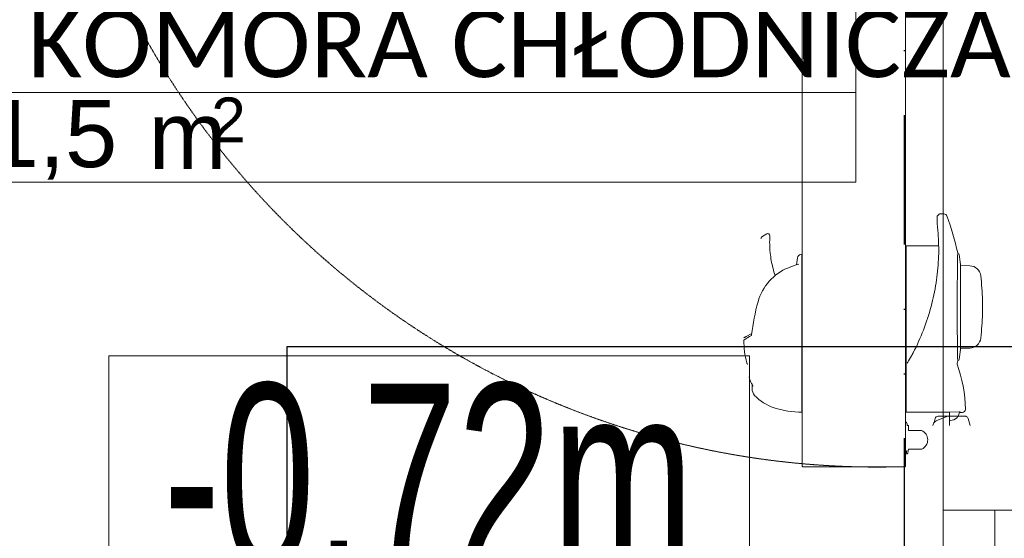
# Model space of a CAD drawing. Header units: centimetres. Extents: x -9388 to 91680, y -1419244 to 50347.
# Tile 39 of 183: x 13915 to 14868, y -709826 to -709324. Entities that reach past the tile are written whole.
import ezdxf
from ezdxf.enums import TextEntityAlignment as Align

# ---------------------------------------------------------------- set-up
doc = ezdxf.new("R2010")
doc.units = ezdxf.units.CM
doc.linetypes.add('DASHED', pattern=[0.75, 0.5, -0.25])
doc.linetypes.add('DIVIDE2', pattern=[0.625, 0.25, -0.125, 0, -0.125, 0, -0.125])
doc.layers.add('! Strefy Powierzchnie', color=7, linetype='Continuous')
for name, color, linetype, lineweight in [('Metryczki pomieszczeń ArchiCADa_Nr_pióra__6', 7, 'Continuous', 13), ('Q_podkład', 8, 'Continuous', 9), ('Q_wys prowadzenia instalacji', 6, 'Continuous', 13), ('Wnętrze - umeblowanie_Nr_pióra__101', 7, 'Continuous', 5), ('Ściany wewnętrzne_Nr_pióra__1', 7, 'Continuous', 13)]:
    doc.layers.add(name, color=color, linetype=linetype, lineweight=lineweight)
doc.layers.add('Q_ks', color=7, linetype='DIVIDE2', lineweight=30, true_color=0x997301)
doc.layers.add('Q_uwagi', color=7, linetype='Continuous', lineweight=30, true_color=0xff0101, plot=False)
doc.styles.add('GENERATED_STYLE_1', font='calibri.ttf')
doc.styles.add('GENERATED_STYLE_2', font='arial.ttf')
doc.styles.add('TT', font='ARIALN.TTF', dxfattribs={"height": 200})

# ---------------------------------------------------------------- blocks, each defined once
blk = doc.blocks.new('KOMORA CHŁODNICZA_07_8', base_point=(42502.57, -710996.55))
at = {"layer": 'Metryczki pomieszczeń ArchiCADa_Nr_pióra__6', "linetype": 'Continuous'}
for p, q in [((42981.67, -711094.97), (42023.46, -710898.13)), ((42023.46, -710898.13), (42981.67, -711094.97)), ((42964.23, -711179.87), (42006.02, -710983.03)), ((42999.11, -711010.08), (42981.67, -711094.97)), ((42981.67, -711094.97), (42964.23, -711179.87))]:
    blk.add_line(p, q, dxfattribs=at)
at = {"layer": 'Metryczki pomieszczeń ArchiCADa_Nr_pióra__6'}
for tag, height, style, p in [('ROOM_NAME', 65, 'GENERATED_STYLE_1', (42089.87, -710830.24)), ('ROOM_AREA', 65, 'GENERATED_STYLE_2', (42072.44, -710915.53)), ('DUMMY_385', 65, 'GENERATED_STYLE_2', (42284.67, -710960.82)), ('DUMMY_386', 43.33, 'GENERATED_STYLE_2', (42369.56, -710974.12))]:
    blk.add_attdef(tag, text='', height=height, rotation=348.3916, dxfattribs=dict(at, style=style)).set_placement(p, align=Align.TOP_LEFT)
blk = doc.blocks.new('PAB.01_RZUT PRZYZIEMIA')
at = {"layer": '! Strefy Powierzchnie', "color": 8, "linetype": 'Continuous', "lineweight": 0, "flags": 128}
blk.add_lwpolyline([(43709, -710284.28), (44809, -710284.28), (44809, -708884.28), (43709, -708884.28)], close=True, dxfattribs=at)
at = {"layer": 'Wnętrze - umeblowanie_Nr_pióra__101', "color": 8, "linetype": 'Continuous'}
for p, q in [((44802.99, -709516.54), (44803.01, -709516.07)), ((44802.99, -709516.54), (44803.01, -709516.07)), ((44802.99, -709517.05), (44802.99, -709516.54)), ((44802.99, -709517.05), (44802.99, -709516.54)), ((44802.99, -709517.6), (44802.99, -709517.05)), ((44802.99, -709517.6), (44802.99, -709517.05)), ((44803.01, -709518.18), (44802.99, -709517.6)), ((44803.01, -709518.18), (44802.99, -709517.6)), ((44803.01, -709516.07), (44803.03, -709515.62)), ((44803.01, -709516.07), (44803.03, -709515.62)), ((44803.03, -709518.8), (44803.01, -709518.18)), ((44803.03, -709518.8), (44803.01, -709518.18)), ((44803.03, -709515.62), (44803.07, -709515.22)), ((44803.03, -709515.62), (44803.07, -709515.22)), ((44803.07, -709515.22), (44803.12, -709514.83)), ((44803.07, -709515.22), (44803.12, -709514.83)), ((44803.12, -709514.83), (44803.19, -709514.47)), ((44803.12, -709514.83), (44803.19, -709514.47)), ((44803.19, -709514.47), (44803.28, -709514.15)), ((44803.19, -709514.47), (44803.28, -709514.15)), ((44803.28, -709514.15), (44803.38, -709513.93)), ((44803.28, -709514.15), (44803.38, -709513.93)), ((44803.38, -709513.93), (44803.48, -709513.74)), ((44803.38, -709513.93), (44803.48, -709513.74)), ((44803.48, -709513.74), (44803.61, -709513.58)), ((44803.48, -709513.74), (44803.61, -709513.58)), ((44803.61, -709513.58), (44803.66, -709513.52)), ((44803.61, -709513.58), (44803.66, -709513.52)), ((44803.66, -709513.52), (44803.89, -709513.32)), ((44803.66, -709513.52), (44803.89, -709513.32)), ((44803.89, -709513.32), (44804.16, -709513.08)), ((44803.89, -709513.32), (44804.16, -709513.08)), ((44804.16, -709513.08), (44804.4, -709512.88)), ((44804.16, -709513.08), (44804.4, -709512.88)), ((44804.4, -709512.88), (44804.59, -709512.71)), ((44804.4, -709512.88), (44804.59, -709512.71)), ((44804.59, -709512.71), (44804.75, -709512.57)), ((44804.59, -709512.71), (44804.75, -709512.57)), ((44804.75, -709512.57), (44804.88, -709512.46)), ((44804.75, -709512.57), (44804.88, -709512.46)), ((44804.88, -709512.46), (44804.97, -709512.38)), ((44804.88, -709512.46), (44804.97, -709512.38)), ((44804.97, -709512.38), (44805.02, -709512.33)), ((44804.97, -709512.38), (44805.02, -709512.33)), ((44805.02, -709512.33), (44805.04, -709512.32)), ((44805.02, -709512.33), (44805.04, -709512.32)), ((44805.7, -709512.07), (44809.68, -709512.07)), ((44805.7, -709512.07), (44809.68, -709512.07)), ((44803.06, -709519.46), (44803.03, -709518.8)), ((44803.06, -709519.46), (44803.03, -709518.8)), ((44803.09, -709520.16), (44803.06, -709519.46)), ((44803.09, -709520.16), (44803.06, -709519.46)), ((44803.14, -709520.89), (44803.09, -709520.16)), ((44803.14, -709520.89), (44803.09, -709520.16)), ((44803.19, -709521.66), (44803.14, -709520.89)), ((44803.19, -709521.66), (44803.14, -709520.89)), ((44803.25, -709522.45), (44803.19, -709521.66)), ((44803.25, -709522.45), (44803.19, -709521.66)), ((44803.31, -709523.28), (44803.25, -709522.45)), ((44803.31, -709523.28), (44803.25, -709522.45)), ((44803.38, -709524.13), (44803.31, -709523.28)), ((44803.38, -709524.13), (44803.31, -709523.28)), ((44803.45, -709525), (44803.38, -709524.13)), ((44803.45, -709525), (44803.38, -709524.13)), ((44803.54, -709525.91), (44803.45, -709525)), ((44803.54, -709525.91), (44803.45, -709525)), ((44803.62, -709526.84), (44803.54, -709525.91)), ((44803.62, -709526.84), (44803.54, -709525.91)), ((44803.71, -709527.7), (44803.62, -709526.84)), ((44803.71, -709527.7), (44803.62, -709526.84)), ((44803.73, -709527.94), (44803.71, -709527.7)), ((44803.73, -709527.94), (44803.71, -709527.7)), ((44803.97, -709530.72), (44803.73, -709527.94)), ((44803.97, -709530.72), (44803.73, -709527.94)), ((44634.38, -709533.55), (44638.23, -709531.33)), ((44634.38, -709533.55), (44638.23, -709531.33)), ((44804.18, -709533.5), (44803.97, -709530.72)), ((44804.18, -709533.5), (44803.97, -709530.72)), ((44804.35, -709536.28), (44804.18, -709533.5)), ((44804.35, -709536.28), (44804.18, -709533.5)), ((44804.47, -709539.08), (44804.35, -709536.28)), ((44804.47, -709539.08), (44804.35, -709536.28)), ((44773.02, -709543.07), (44804.58, -709542.79)), ((44773.02, -709543.07), (44804.58, -709542.79)), ((44773.02, -709703.97), (44773.02, -709543.07)), ((44773.02, -709703.97), (44773.02, -709543.07)), ((44804.56, -709541.88), (44804.47, -709539.08)), ((44804.56, -709541.88), (44804.47, -709539.08)), ((44804.61, -709544.69), (44804.56, -709541.88)), ((44804.61, -709544.69), (44804.56, -709541.88)), ((44804.61, -709547.51), (44804.61, -709544.69)), ((44804.61, -709547.51), (44804.61, -709544.69)), ((44666.85, -709561.41), (44668.08, -709554.44)), ((44666.85, -709561.41), (44668.08, -709554.44)), ((44672.32, -709550.97), (44671.12, -709551.24)), ((44672.32, -709550.97), (44671.12, -709551.24)), ((44672.32, -709703.97), (44672.32, -709550.97)), ((44672.32, -709703.97), (44672.32, -709550.97)), ((44672.52, -709554.67), (44672.32, -709554.78)), ((44672.52, -709554.67), (44672.32, -709554.78)), ((44672.52, -709698.97), (44672.52, -709554.67)), ((44672.52, -709698.97), (44672.52, -709554.67)), ((44804.25, -709558.85), (44804.4, -709556.01)), ((44804.25, -709558.85), (44804.4, -709556.01)), ((44804.4, -709556.01), (44804.51, -709553.17)), ((44804.4, -709556.01), (44804.51, -709553.17)), ((44804.51, -709553.17), (44804.58, -709550.34)), ((44804.51, -709553.17), (44804.58, -709550.34)), ((44804.58, -709550.34), (44804.61, -709547.51)), ((44804.58, -709550.34), (44804.61, -709547.51)), ((44822.9, -709555.23), (44822.88, -709556.6)), ((44822.9, -709555.23), (44822.88, -709556.6)), ((44822.92, -709554.01), (44822.9, -709555.23)), ((44822.92, -709554.01), (44822.9, -709555.23)), ((44822.94, -709552.94), (44822.92, -709554.01)), ((44822.94, -709552.94), (44822.92, -709554.01)), ((44822.96, -709552.02), (44822.94, -709552.94)), ((44822.96, -709552.02), (44822.94, -709552.94)), ((44822.97, -709551.25), (44822.96, -709552.02)), ((44822.97, -709551.25), (44822.96, -709552.02)), ((44822.98, -709550.65), (44822.97, -709551.25)), ((44822.98, -709550.65), (44822.97, -709551.25)), ((44822.99, -709550.21), (44822.98, -709550.65)), ((44822.99, -709550.21), (44822.98, -709550.65)), ((44823, -709549.94), (44822.99, -709550.21)), ((44823, -709549.94), (44822.99, -709550.21)), ((44822.99, -709550.27), (44823.21, -709550.27)), ((44822.99, -709550.27), (44823.21, -709550.27)), ((44823, -709549.82), (44823, -709549.83)), ((44823, -709549.82), (44823, -709549.83)), ((44823, -709549.83), (44823, -709549.94)), ((44823, -709549.83), (44823, -709549.94)), ((44803.57, -709567.38), (44803.83, -709564.54)), ((44803.57, -709567.38), (44803.83, -709564.54)), ((44803.83, -709564.54), (44804.06, -709561.69)), ((44803.83, -709564.54), (44804.06, -709561.69)), ((44804.06, -709561.69), (44804.25, -709558.85)), ((44804.06, -709561.69), (44804.25, -709558.85)), ((44822.74, -709565.53), (44822.72, -709567.69)), ((44822.74, -709565.53), (44822.72, -709567.69)), ((44822.77, -709563.5), (44822.74, -709565.53)), ((44822.77, -709563.5), (44822.74, -709565.53)), ((44822.8, -709561.58), (44822.77, -709563.5)), ((44822.8, -709561.58), (44822.77, -709563.5)), ((44822.83, -709559.79), (44822.8, -709561.58)), ((44822.83, -709559.79), (44822.8, -709561.58)), ((44822.85, -709558.13), (44822.83, -709559.79)), ((44822.85, -709558.13), (44822.83, -709559.79)), ((44822.88, -709556.6), (44822.85, -709558.13)), ((44822.88, -709556.6), (44822.85, -709558.13)), ((44825.76, -709561.07), (44825.76, -709643.07)), ((44825.76, -709561.07), (44825.76, -709643.07)), ((44825.76, -709562.08), (44834.59, -709562.23)), ((44825.76, -709562.08), (44834.59, -709562.23)), ((44802.52, -709575.94), (44802.91, -709573.09)), ((44802.52, -709575.94), (44802.91, -709573.09)), ((44802.91, -709573.09), (44803.26, -709570.23)), ((44802.91, -709573.09), (44803.26, -709570.23)), ((44803.26, -709570.23), (44803.57, -709567.38)), ((44803.26, -709570.23), (44803.57, -709567.38)), ((44822.64, -709574.79), (44822.61, -709577.34)), ((44822.64, -709574.79), (44822.61, -709577.34)), ((44822.66, -709572.33), (44822.64, -709574.79)), ((44822.66, -709572.33), (44822.64, -709574.79)), ((44822.69, -709569.95), (44822.66, -709572.33)), ((44822.69, -709569.95), (44822.66, -709572.33)), ((44822.72, -709567.69), (44822.69, -709569.95)), ((44822.72, -709567.69), (44822.69, -709569.95)), ((44800.58, -709587.38), (44801.13, -709584.52)), ((44800.58, -709587.38), (44801.13, -709584.52)), ((44801.13, -709584.52), (44801.63, -709581.67)), ((44801.13, -709584.52), (44801.63, -709581.67)), ((44801.63, -709581.67), (44802.1, -709578.8)), ((44801.63, -709581.67), (44802.1, -709578.8)), ((44802.1, -709578.8), (44802.52, -709575.94)), ((44802.1, -709578.8), (44802.52, -709575.94)), ((44822.57, -709582.64), (44822.55, -709585.4)), ((44822.57, -709582.64), (44822.55, -709585.4)), ((44822.59, -709579.96), (44822.57, -709582.64)), ((44822.59, -709579.96), (44822.57, -709582.64)), ((44822.61, -709577.34), (44822.59, -709579.96)), ((44822.61, -709577.34), (44822.59, -709579.96)), ((44798.7, -709595.98), (44799.37, -709593.12)), ((44798.7, -709595.98), (44799.37, -709593.12)), ((44799.37, -709593.12), (44799.99, -709590.25)), ((44799.37, -709593.12), (44799.99, -709590.25)), ((44799.99, -709590.25), (44800.58, -709587.38)), ((44799.99, -709590.25), (44800.58, -709587.38)), ((44822.52, -709593.96), (44822.51, -709596.87)), ((44822.52, -709593.96), (44822.51, -709596.87)), ((44822.53, -709591.08), (44822.52, -709593.96)), ((44822.53, -709591.08), (44822.52, -709593.96)), ((44822.54, -709588.22), (44822.53, -709591.08)), ((44822.54, -709588.22), (44822.53, -709591.08)), ((44822.55, -709585.4), (44822.54, -709588.22)), ((44822.55, -709585.4), (44822.54, -709588.22)), ((44796.46, -709604.57), (44797.25, -709601.71)), ((44796.46, -709604.57), (44797.25, -709601.71)), ((44797.25, -709601.71), (44798, -709598.85)), ((44797.25, -709601.71), (44798, -709598.85)), ((44798, -709598.85), (44798.7, -709595.98)), ((44798, -709598.85), (44798.7, -709595.98)), ((44822.51, -709599.79), (44822.5, -709602.73)), ((44822.51, -709599.79), (44822.5, -709602.73)), ((44822.5, -709602.73), (44822.51, -709605.67)), ((44822.5, -709602.73), (44822.51, -709605.67)), ((44822.51, -709596.87), (44822.51, -709599.79)), ((44822.51, -709596.87), (44822.51, -709599.79)), ((44846.94, -709608.52), (44846.94, -709595.61)), ((44846.94, -709608.52), (44846.94, -709595.61)), ((44792.92, -709615.93), (44793.87, -709613.1)), ((44792.92, -709615.93), (44793.87, -709613.1)), ((44793.87, -709613.1), (44794.77, -709610.26)), ((44793.87, -709613.1), (44794.77, -709610.26)), ((44794.77, -709610.26), (44795.64, -709607.42)), ((44794.77, -709610.26), (44795.64, -709607.42)), ((44795.64, -709607.42), (44796.46, -709604.57)), ((44795.64, -709607.42), (44796.46, -709604.57)), ((44822.51, -709605.67), (44822.51, -709608.6)), ((44822.51, -709605.67), (44822.51, -709608.6)), ((44822.51, -709608.6), (44822.52, -709611.5)), ((44822.51, -709608.6), (44822.52, -709611.5)), ((44822.52, -709611.5), (44822.53, -709614.37)), ((44822.52, -709611.5), (44822.53, -709614.37)), ((44789.85, -709624.38), (44790.91, -709621.57)), ((44789.85, -709624.38), (44790.91, -709621.57)), ((44790.91, -709621.57), (44791.94, -709618.76)), ((44790.91, -709621.57), (44791.94, -709618.76)), ((44791.94, -709618.76), (44792.92, -709615.93)), ((44791.94, -709618.76), (44792.92, -709615.93)), ((44822.53, -709614.37), (44822.55, -709617.19)), ((44822.53, -709614.37), (44822.55, -709617.19)), ((44822.55, -709617.19), (44822.56, -709619.98)), ((44822.55, -709617.19), (44822.56, -709619.98)), ((44822.56, -709619.98), (44822.58, -709622.71)), ((44822.56, -709619.98), (44822.58, -709622.71)), ((44822.58, -709622.71), (44822.6, -709625.38)), ((44822.58, -709622.71), (44822.6, -709625.38)), ((44616.79, -709631.63), (44618.29, -709630.76)), ((44616.79, -709631.63), (44618.29, -709630.76)), ((44618.29, -709630.76), (44623.66, -709627.66)), ((44618.29, -709630.76), (44623.66, -709627.66)), ((44785.21, -709635.48), (44786.43, -709632.73)), ((44785.21, -709635.48), (44786.43, -709632.73)), ((44786.43, -709632.73), (44787.61, -709629.95)), ((44786.43, -709632.73), (44787.61, -709629.95)), ((44787.61, -709629.95), (44788.75, -709627.17)), ((44787.61, -709629.95), (44788.75, -709627.17)), ((44788.75, -709627.17), (44789.85, -709624.38)), ((44788.75, -709627.17), (44789.85, -709624.38)), ((44822.6, -709625.38), (44822.63, -709627.97)), ((44822.6, -709625.38), (44822.63, -709627.97)), ((44822.63, -709627.97), (44822.65, -709630.48)), ((44822.63, -709627.97), (44822.65, -709630.48)), ((44822.65, -709630.48), (44822.67, -709632.75)), ((44822.65, -709630.48), (44822.67, -709632.75)), ((44822.67, -709632.75), (44822.7, -709634.93)), ((44822.67, -709632.75), (44822.7, -709634.93)), ((44781.31, -709643.7), (44782.65, -709640.97)), ((44781.31, -709643.7), (44782.65, -709640.97)), ((44782.65, -709640.97), (44783.95, -709638.23)), ((44782.65, -709640.97), (44783.95, -709638.23)), ((44783.95, -709638.23), (44785.21, -709635.48)), ((44783.95, -709638.23), (44785.21, -709635.48)), ((44822.7, -709634.93), (44822.72, -709637.03)), ((44822.7, -709634.93), (44822.72, -709637.03)), ((44822.72, -709637.03), (44822.75, -709639.02)), ((44822.72, -709637.03), (44822.75, -709639.02)), ((44822.75, -709639.02), (44822.78, -709641.03)), ((44822.75, -709639.02), (44822.78, -709641.03)), ((44822.78, -709641.03), (44822.81, -709642.93)), ((44822.78, -709641.03), (44822.81, -709642.93)), ((44834.59, -709641.9), (44825.76, -709642.05)), ((44834.59, -709641.9), (44825.76, -709642.05)), ((44777.28, -709651.15), (44776.37, -709652.65)), ((44777.28, -709651.15), (44776.37, -709652.65)), ((44777.28, -709651.15), (44778.34, -709649.38)), ((44777.28, -709651.15), (44778.34, -709649.38)), ((44778.34, -709649.38), (44778.44, -709649.2)), ((44778.34, -709649.38), (44778.44, -709649.2)), ((44778.44, -709649.2), (44778.78, -709648.62)), ((44778.44, -709649.2), (44778.78, -709648.62)), ((44778.78, -709648.62), (44778.98, -709648.23)), ((44778.78, -709648.62), (44778.98, -709648.23)), ((44778.98, -709648.23), (44779.93, -709646.41)), ((44778.98, -709648.23), (44779.93, -709646.41)), ((44779.93, -709646.41), (44781.31, -709643.7)), ((44779.93, -709646.41), (44781.31, -709643.7)), ((44822.81, -709642.93), (44822.83, -709644.69)), ((44822.81, -709642.93), (44822.83, -709644.69)), ((44822.83, -709644.69), (44822.86, -709646.33)), ((44822.83, -709644.69), (44822.86, -709646.33)), ((44822.86, -709646.33), (44822.88, -709647.82)), ((44822.86, -709646.33), (44822.88, -709647.82)), ((44822.88, -709647.82), (44822.9, -709649.16)), ((44822.88, -709647.82), (44822.9, -709649.16)), ((44822.9, -709649.16), (44822.93, -709650.35)), ((44822.9, -709649.16), (44822.93, -709650.35)), ((44822.93, -709650.35), (44822.94, -709651.4)), ((44822.93, -709650.35), (44822.94, -709651.4)), ((44822.94, -709651.4), (44822.96, -709652.28)), ((44822.94, -709651.4), (44822.96, -709652.28)), ((44774.78, -709655.36), (44774.12, -709656.56)), ((44774.78, -709655.36), (44774.12, -709656.56)), ((44775.46, -709654.18), (44774.78, -709655.36)), ((44775.46, -709654.18), (44774.78, -709655.36)), ((44776.37, -709652.65), (44775.46, -709654.18)), ((44776.37, -709652.65), (44775.46, -709654.18)), ((44822.96, -709652.28), (44822.97, -709653.02)), ((44822.96, -709652.28), (44822.97, -709653.02)), ((44822.97, -709653.02), (44822.98, -709653.59)), ((44822.97, -709653.02), (44822.98, -709653.59)), ((44822.98, -709653.59), (44822.99, -709653.99)), ((44822.98, -709653.59), (44822.99, -709653.99)), ((44823.21, -709653.87), (44822.99, -709653.87)), ((44823.21, -709653.87), (44822.99, -709653.87)), ((44822.99, -709653.99), (44823, -709654.23)), ((44822.99, -709653.99), (44823, -709654.23)), ((44823, -709654.23), (44823, -709654.31)), ((44823, -709654.23), (44823, -709654.31)), ((44624.02, -709681.22), (44624.02, -709677.01)), ((44624.02, -709681.22), (44624.02, -709677.01)), ((44672.52, -709698.97), (44672.32, -709698.96)), ((44672.52, -709698.97), (44672.32, -709698.96)), ((44773.02, -709703.83), (44824.57, -709703.56)), ((44773.02, -709703.83), (44824.57, -709703.56)), ((44814.52, -709703.97), (44773.02, -709703.97)), ((44814.52, -709703.97), (44773.02, -709703.97)), ((44812.4, -709708.08), (44802.17, -709712.43)), ((44812.4, -709708.08), (44802.17, -709712.43)), ((44804.11, -709707.77), (44815.12, -709707.77)), ((44804.11, -709707.77), (44815.12, -709707.77)), ((44814.52, -709703.97), (44814.52, -709703.61)), ((44814.52, -709703.97), (44814.52, -709703.61)), ((44815.02, -709716.77), (44815.02, -709708.27)), ((44815.02, -709716.77), (44815.02, -709708.27)), ((44815.12, -709710.82), (44815.12, -709703.61)), ((44815.12, -709710.82), (44815.12, -709703.61)), ((44815.12, -709707.77), (44823.36, -709707.77)), ((44815.12, -709707.77), (44823.36, -709707.77)), ((44823.36, -709707.77), (44830.18, -709707.77)), ((44823.36, -709707.77), (44830.18, -709707.77)), ((44824.74, -709703.56), (44824.57, -709703.56)), ((44824.74, -709703.56), (44824.57, -709703.56)), ((44825.05, -709703.56), (44824.74, -709703.56)), ((44825.05, -709703.56), (44824.74, -709703.56)), ((44825.3, -709703.57), (44825.05, -709703.56)), ((44825.3, -709703.57), (44825.05, -709703.56)), ((44825.46, -709703.59), (44825.3, -709703.57)), ((44825.46, -709703.59), (44825.3, -709703.57)), ((44825.52, -709703.61), (44825.46, -709703.59)), ((44825.52, -709703.61), (44825.46, -709703.59)), ((44825.52, -709704.11), (44825.52, -709703.61)), ((44825.52, -709704.11), (44825.52, -709703.61)), ((44827.51, -709704.09), (44825.52, -709704.11)), ((44827.51, -709704.09), (44825.52, -709704.11)), ((44831.22, -709707.95), (44831.33, -709707.95)), ((44831.22, -709707.95), (44831.33, -709707.95)), ((44799.29, -709715.74), (44799.02, -709716.77)), ((44799.29, -709715.74), (44799.02, -709716.77)), ((44801.22, -709709.99), (44800.14, -709714.01)), ((44801.22, -709709.99), (44800.14, -709714.01)), ((44833.2, -709709.99), (44835.02, -709716.77)), ((44833.2, -709709.99), (44835.02, -709716.77))]:
    blk.add_line(p, q, dxfattribs=at)
at = {"layer": 'Wnętrze - umeblowanie_Nr_pióra__101', "color": 8, "linetype": 'Continuous', "flags": 128}
for points in [[(44771.72, -708976.77, -0.414214), (44772.52, -708977.57), (44772.52, -709755.97, -0.414214), (44771.72, -709756.77), (44673.26, -709756.77, -0.414814), (44672.52, -709756.02), (44672.52, -708977.62, -0.414814), (44673.26, -708976.77)], [(44774.52, -709716.67), (44774.02, -709716.67), (44774.02, -709715.67, 0.175422), (44773.32, -709713.74, 0.244753), (44773.14, -709713.67), (44772.77, -709713.67, 0.414214), (44772.52, -709713.92), (44772.52, -709741.42, 0.414214), (44772.77, -709741.67), (44773.14, -709741.67, 0.200685), (44773.32, -709741.59), (44773.67, -709741.07), (44772.98, -709744.23), (44773.47, -709744.34, 0.414214), (44774.66, -709743.57), (44775.52, -709739.67), (44788.3, -709739.67, 0.649069), (44788.02, -709721.67), (44775.52, -709721.67), (44775.52, -709717.67, 0.414214)], [(44774.52, -709716.67), (44774.02, -709716.67), (44774.02, -709715.67, 0.175422), (44773.32, -709713.74, 0.244753), (44773.14, -709713.67), (44772.77, -709713.67, 0.414214), (44772.52, -709713.92), (44772.52, -709741.42, 0.414214), (44772.77, -709741.67), (44773.14, -709741.67, 0.200685), (44773.32, -709741.59), (44773.67, -709741.07), (44772.98, -709744.23), (44773.47, -709744.34, 0.414214), (44774.66, -709743.57), (44775.52, -709739.67), (44788.3, -709739.67, 0.649069), (44788.02, -709721.67), (44775.52, -709721.67), (44775.52, -709717.67, 0.414214)]]:
    blk.add_lwpolyline(points, format="xyb", close=True, dxfattribs=at)
for points in [[(44632.56, -709535.85), (44632.62, -709535.66), (44632.73, -709535.39), (44632.85, -709535.15), (44632.97, -709534.93), (44633.12, -709534.71), (44633.27, -709534.51), (44633.46, -709534.29), (44633.68, -709534.07), (44633.89, -709533.89), (44634.13, -709533.72), (44634.38, -709533.55)], [(44632.56, -709535.85), (44632.62, -709535.66), (44632.73, -709535.39), (44632.85, -709535.15), (44632.97, -709534.93), (44633.12, -709534.71), (44633.27, -709534.51), (44633.46, -709534.29), (44633.68, -709534.07), (44633.89, -709533.89), (44634.13, -709533.72), (44634.38, -709533.55)], [(44646.35, -709571.76), (44645.99, -709570.7), (44645.42, -709568.9), (44644.84, -709566.92), (44644.28, -709564.88), (44643.7, -709562.53), (44643.33, -709560.89), (44642.96, -709559.13), (44642.6, -709557.23), (44642.3, -709555.5), (44642.03, -709553.69), (44641.77, -709551.73), (44641.6, -709550.29), (44641.5, -709549.34)], [(44646.35, -709571.76), (44645.99, -709570.7), (44645.42, -709568.9), (44644.84, -709566.92), (44644.28, -709564.88), (44643.7, -709562.53), (44643.33, -709560.89), (44642.96, -709559.13), (44642.6, -709557.23), (44642.3, -709555.5), (44642.03, -709553.69), (44641.77, -709551.73), (44641.6, -709550.29), (44641.5, -709549.34)], [(44623.31, -709629.81), (44623.33, -709629.79), (44623.34, -709629.75), (44623.35, -709629.72), (44623.37, -709629.63), (44623.4, -709629.53), (44623.44, -709629.28), (44623.49, -709629)], [(44623.31, -709629.81), (44623.33, -709629.79), (44623.34, -709629.75), (44623.35, -709629.72), (44623.37, -709629.63), (44623.4, -709629.53), (44623.44, -709629.28), (44623.49, -709629)], [(44619.93, -709657.45), (44619.72, -709657.34), (44619.54, -709657.22), (44619.37, -709657.08), (44619.21, -709656.94), (44619.08, -709656.78), (44618.97, -709656.61), (44618.88, -709656.43), (44618.82, -709656.24)], [(44619.93, -709657.45), (44619.72, -709657.34), (44619.54, -709657.22), (44619.37, -709657.08), (44619.21, -709656.94), (44619.08, -709656.78), (44618.97, -709656.61), (44618.88, -709656.43), (44618.82, -709656.24)]]:
    blk.add_lwpolyline(points, dxfattribs=at)
at = {"layer": 'Wnętrze - umeblowanie_Nr_pióra__101', "color": 8, "linetype": 'DASHED'}
blk.add_arc((44745, -708945.77), 811.25, 178.57469, 271.53696, dxfattribs=at)
blk.add_arc((44745, -708945.77), 811.25, 178.57469, 271.53696, dxfattribs=at)
at = {"layer": 'Wnętrze - umeblowanie_Nr_pióra__101', "color": 8, "linetype": 'Continuous'}
for centre, radius, start, end in [((44804.38, -709514.2), 0.994, 131.71563, 136.83776), ((44804.38, -709514.2), 0.994, 131.71563, 136.83776), ((44805.7, -709513.07), 1, 112.56126, 131.44038), ((44805.7, -709513.07), 1, 112.56126, 131.44038), ((44805.7, -709513.07), 1, 90, 112.56126), ((44805.7, -709513.07), 1, 90, 112.56126), ((44809.69, -709515.07), 3, 20.61429, 90.07531), ((44809.69, -709515.07), 3, 20.61429, 90.07531), ((44578.52, -709602.07), 250, 12.05829, 20.62346), ((44578.52, -709602.07), 250, 12.05829, 20.62346), ((44639.23, -709533.07), 2, 353.3009, 119.95416), ((44639.23, -709533.07), 2, 353.3009, 119.95416), ((44741.04, -709539.57), 100.01, 176.40982, 185.61022), ((44741.04, -709539.57), 100.01, 176.40982, 185.61022), ((44672.02, -709555.14), 4, 103.01996, 170.15844), ((44672.02, -709555.14), 4, 103.01996, 170.15844), ((44823.21, -709551.47), 1.2, 9.12205, 90), ((44823.21, -709551.47), 1.2, 9.12205, 90), ((44575.58, -709591.23), 252, 6.88782, 9.12205), ((44575.58, -709591.23), 252, 6.88782, 9.12205), ((44678.18, -709610.64), 50.25, 112.26116, 164.29276), ((44678.18, -709610.64), 50.25, 112.26116, 164.29276), ((44685.86, -709627.6), 68.86, 103.85154, 112.83096), ((44685.86, -709627.6), 68.86, 103.85154, 112.83096), ((44825.26, -709561.07), 0.5, 360, 6.88782), ((44825.26, -709561.07), 0.5, 360, 6.88782), ((44834.4, -709573.23), 11, 6.4294, 89), ((44834.4, -709573.23), 11, 6.4294, 89), ((44578.52, -709602.07), 268.5, 1.37753, 6.4294), ((44578.52, -709602.07), 268.5, 1.37753, 6.4294), ((44853.52, -709657.87), 231.84, 164.78601, 172.84551), ((44853.52, -709657.87), 231.84, 164.78601, 172.84551), ((44578.52, -709602.07), 268.5, 353.57059, 358.62246), ((44578.52, -709602.07), 268.5, 353.57059, 358.62246), ((44616.54, -709631.2), 0.5, 179.45092, 300), ((44616.54, -709631.2), 0.5, 179.45092, 300), ((44239.32, -708972.77), 760.97, 299.69252, 300.30745), ((44239.32, -708972.77), 760.97, 299.69252, 300.30745), ((44834.4, -709630.9), 11, 271, 353.57059), ((44834.4, -709630.9), 11, 271, 353.57059), ((44616.52, -709634.26), 0.5, 120.00445, 180.18217), ((44616.52, -709634.26), 0.5, 120.00445, 180.18217), ((44706.02, -709633.97), 90, 180.18454, 194.3275), ((44706.02, -709633.97), 90, 180.18454, 194.3275), ((44575.58, -709612.9), 252, 350.87794, 353.11217), ((44575.58, -709612.9), 252, 350.87794, 353.11217), ((44825.26, -709643.07), 0.5, 353.11217, 360), ((44825.26, -709643.07), 0.5, 353.11217, 360), ((44823.43, -709657), 1, 167.16232, 199.19666), ((44823.43, -709657), 1, 167.16232, 199.19666), ((44578.52, -709602.07), 250, 347.35791, 347.93975), ((44578.52, -709602.07), 250, 347.35791, 347.93975), ((44690.52, -709704.07), 140, 1.24448, 19.49812), ((44690.52, -709704.07), 140, 1.24448, 19.49812), ((44823.21, -709652.67), 1.2, 270, 350.87794), ((44823.21, -709652.67), 1.2, 270, 350.87794), ((44638.91, -709667.41), 17.7, 187.286, 210.16019), ((44638.91, -709667.41), 17.7, 187.286, 210.16019), ((44691.84, -709637.16), 78.66, 209.83997, 211.9601), ((44691.84, -709637.16), 78.66, 209.83997, 211.9601), ((44633.03, -709681.47), 9.02, 178.52046, 223.32374), ((44633.03, -709681.47), 9.02, 178.52046, 223.32374), ((44659.2, -709656.77), 45, 223.34684, 252), ((44659.2, -709656.77), 45, 223.34684, 252), ((44673.1, -709613.98), 90, 252, 269.49999), ((44673.1, -709613.98), 90, 252, 269.49999), ((44804.11, -709710.77), 3, 90, 165), ((44804.11, -709710.77), 3, 90, 165), ((44813.97, -709711.77), 4, 90, 113), ((44813.97, -709711.77), 4, 90, 113), ((44814.52, -709708.27), 0.5, 360, 90), ((44814.52, -709708.27), 0.5, 360, 90), ((44816.12, -709703.32), 8.5, 270, 358.37737), ((44816.12, -709703.32), 8.5, 270, 358.37737), ((44827.48, -709701.09), 3, 270.5, 1.24448), ((44827.48, -709701.09), 3, 270.5, 1.24448), ((44830.18, -709710.83), 3.07, 70.12563, 90.00958), ((44830.18, -709710.83), 3.07, 70.12563, 90.00958), ((44830.3, -709710.77), 3, 15, 69.90257), ((44830.3, -709710.77), 3, 15, 69.90257), ((44804.12, -709717.03), 5, 113, 165), ((44804.12, -709717.03), 5, 113, 165), ((44816.12, -709710.82), 1, 180, 270), ((44816.12, -709710.82), 1, 180, 270)]:
    blk.add_arc(centre, radius, start, end, dxfattribs=at)
at = {"layer": 'Ściany wewnętrzne_Nr_pióra__1', "color": 8, "linetype": 'Continuous', "flags": 128}
for points in [[(44859, -709098.76), (44859, -708834.28), (45959, -708834.28), (45959, -710334.28), (44859, -710334.28), (44859, -709798.76), (44809, -709798.76), (44809, -710384.28), (46009, -710384.28), (46009, -708784.28), (44809, -708784.28), (44809, -708884.28), (44809, -709098.76)], [(44859, -709098.76), (44909, -709098.76), (44909, -708884.28), (45909, -708884.28), (45909, -710284.28), (44909, -710284.28), (44909, -709798.76), (44859, -709798.76), (44859, -710334.28), (45959, -710334.28), (45959, -708834.28), (44859, -708834.28)]]:
    blk.add_lwpolyline(points, close=True, dxfattribs=at)
at = {"layer": '! Strefy Powierzchnie', "color": 8, "linetype": 'Continuous'}
ref = blk.add_blockref('KOMORA CHŁODNICZA_07_8', (44235.35, -709394.55), dxfattribs=dict(at, rotation=11.60840108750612))
ref.add_attrib('ROOM_NAME', '07 KOMORA CHŁODNICZA', dxfattribs={"layer": 'Metryczki pomieszczeń ArchiCADa_Nr_pióra__6', "color": 7, "height": 65, "rotation": 360, "style": 'GENERATED_STYLE_1'}).set_placement((43797.64, -709314.69), align=Align.TOP_LEFT)
ref.add_attrib('ROOM_AREA', 'P:1,5', dxfattribs={"layer": 'Metryczki pomieszczeń ArchiCADa_Nr_pióra__6', "color": 7, "height": 65, "rotation": 360, "style": 'GENERATED_STYLE_2'}).set_placement((43797.72, -709401.74), align=Align.TOP_LEFT)
ref.add_attrib('DUMMY_385', ' m', dxfattribs={"layer": 'Metryczki pomieszczeń ArchiCADa_Nr_pióra__6', "color": 7, "height": 65, "rotation": 360, "style": 'GENERATED_STYLE_2'}).set_placement((44014.72, -709403.39), align=Align.TOP_LEFT)
ref.add_attrib('DUMMY_386', '2', dxfattribs={"layer": 'Metryczki pomieszczeń ArchiCADa_Nr_pióra__6', "color": 7, "height": 43.33, "rotation": 360, "style": 'GENERATED_STYLE_2'}).set_placement((44100.56, -709399.34), align=Align.TOP_LEFT)

msp = doc.modelspace()

# ---------------------------------------------------------------- block references
at = {"layer": 'Q_podkład'}
msp.add_blockref('PAB.01_RZUT PRZYZIEMIA', (-30000, 0), dxfattribs=at)

# ---------------------------------------------------------------- next in the draw order: linework, layer by layer
at = {"layer": 'Q_ks', "ltscale": 500}
msp.add_line((14771.5, -709854.18), (14771.5, -707502.02), dxfattribs=at)
at = {"layer": 'Q_uwagi'}
msp.add_lwpolyline([(14174.01, -709640.31), (15974.01, -709640.31), (15974.01, -711440.31), (14174.01, -711440.31)], close=True, dxfattribs=at)
at = {"layer": 'Q_wys prowadzenia instalacji'}
msp.add_3dface([(14621.51, -709894.43), (14001.51, -709894.43), (14001.51, -709649.43), (14621.51, -709649.43)], dxfattribs=at)

# ---------------------------------------------------------------- next in the draw order: texts
at = {"layer": 'Q_wys prowadzenia instalacji', "style": 'TT', "width": 0.8}
msp.add_text('-0,72m', height=180, dxfattribs=at).set_placement((14311.1, -709766.19, 6.36), align=Align.MIDDLE_CENTER)

doc.saveas('drawing.dxf')
